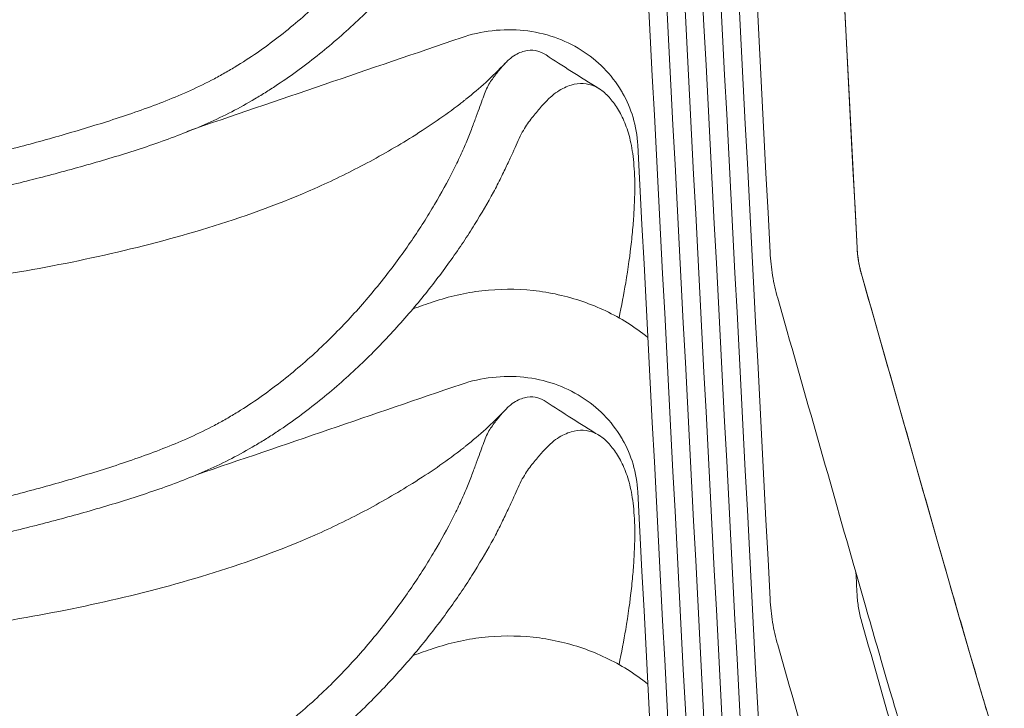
# Model space of a CAD drawing. Header units: centimetres. Extents: x -28 to 145, y -313 to 96.
# Tile 18 of 64: x 14 to 27, y -136 to -126. Entities that reach past the tile are written whole.
import ezdxf

# ---------------------------------------------------------------- set-up
doc = ezdxf.new("R2010")
doc.units = ezdxf.units.CM
doc.layers.add('Main lines', color=7, linetype='Continuous', lineweight=13, true_color=0x000000)
doc.layers.add('Predefinito', color=7, linetype='Continuous', true_color=0x000000)

# ---------------------------------------------------------------- blocks, each defined once
blk = doc.blocks.new('CB-298_Petal_Stacked_2D_Front')
at = {"layer": 'Main lines'}
blk.add_line((25.086, 69.172), (24.856, 73.569), dxfattribs=at)
blk.add_line((25.086, 69.172), (24.856, 73.569), dxfattribs=at)
blk.add_lwpolyline([(27.115, 62.011), (27.079, 62.118), (27.007, 62.354), (26.905, 62.691), (26.783, 63.101), (26.646, 63.57), (26.494, 64.09), (26.341, 64.622), (26.195, 65.129), (25.147, 68.808)], dxfattribs=at)
blk.add_lwpolyline([(27.115, 62.011), (27.079, 62.118), (27.007, 62.354), (26.905, 62.691), (26.783, 63.101), (26.646, 63.57), (26.494, 64.09), (26.341, 64.622), (26.195, 65.129), (25.147, 68.808)], dxfattribs=at)
for points in [[(23.263, 104.057), (23.871, 92.429), (24.478, 80.8), (25.086, 69.172)], [(23.888, 69.109), (23.28, 80.738), (22.672, 92.366), (22.065, 103.995)], [(23.888, 64.337), (23.28, 75.965), (22.672, 87.593), (22.065, 99.222)], [(23.888, 59.564), (23.28, 71.192), (22.672, 82.821), (22.065, 94.449)], [(23.888, 54.791), (23.28, 66.419), (22.672, 78.048), (22.065, 89.676)], [(23.888, 50.018), (23.28, 61.647), (22.672, 73.275), (22.065, 84.903)], [(23.888, 45.245), (23.28, 56.874), (22.672, 68.502), (22.065, 80.131)], [(23.888, 40.472), (23.28, 52.101), (22.672, 63.729), (22.065, 75.358)], [(19.632, 72.065), (18.371, 71.635), (17.111, 71.205), (15.85, 70.775)], [(21.528, 71.366), (21.267, 71.526), (21.03, 71.677), (20.8, 71.827)], [(23.888, 35.7), (23.28, 47.328), (22.672, 58.957), (22.065, 70.585)], [(25.068, 69.516), (25.069, 69.515), (25.069, 69.514), (25.07, 69.513)], [(25.147, 68.808), (25.496, 67.581), (25.846, 66.355), (26.195, 65.129)], [(18.968, 68.334), (19.06, 68.365), (19.153, 68.397), (19.245, 68.428)], [(25.041, 64.8), (24.692, 66.026), (24.342, 67.252), (23.993, 68.478)], [(19.632, 67.293), (18.416, 66.878), (17.2, 66.463), (15.984, 66.048)], [(21.528, 66.593), (21.267, 66.753), (21.03, 66.904), (20.8, 67.054)], [(23.888, 30.927), (23.28, 42.555), (22.672, 54.184), (22.065, 65.812)], [(25.07, 64.699), (25.075, 64.599), (25.081, 64.499), (25.086, 64.399)], [(25.147, 64.035), (25.496, 62.809), (25.846, 61.583), (26.195, 60.357)], [(18.968, 63.561), (19.061, 63.593), (19.153, 63.624), (19.245, 63.656)], [(25.041, 60.028), (24.692, 61.254), (24.342, 62.48), (23.993, 63.706)]]:
    blk.add_open_spline(points, degree=3, dxfattribs=at)
for points, knots in [([(0, 69.115), (0.49, 69.114), (0.98, 69.123), (1.957, 69.16), (2.446, 69.188), (3.178, 69.232), (3.422, 69.248), (3.91, 69.278), (4.155, 69.294), (4.887, 69.34), (5.375, 69.371), (6.107, 69.423), (6.351, 69.441), (6.839, 69.481), (7.083, 69.502), (7.814, 69.571), (8.3, 69.622), (9.271, 69.741), (9.756, 69.807), (10.481, 69.92), (10.722, 69.959), (11.204, 70.043), (11.445, 70.088), (11.925, 70.182), (12.165, 70.232), (12.643, 70.338), (12.88, 70.394), (13.354, 70.512), (13.59, 70.573), (14.06, 70.702), (14.294, 70.77), (14.76, 70.912), (14.992, 70.987), (15.45, 71.15), (15.678, 71.238), (16.012, 71.39), (16.123, 71.443), (16.286, 71.53), (16.34, 71.56), (16.447, 71.621), (16.5, 71.653), (16.76, 71.813), (16.956, 71.952), (17.329, 72.243), (17.507, 72.395), (17.761, 72.633), (17.844, 72.713), (18.005, 72.877), (18.083, 72.96), (18.309, 73.21), (18.45, 73.377), (18.713, 73.713), (18.836, 73.881), (19.007, 74.131), (19.062, 74.214), (19.167, 74.379), (19.217, 74.461), (19.359, 74.7), (19.443, 74.854), (19.554, 75.074), (19.588, 75.145), (19.636, 75.249), (19.652, 75.283), (19.681, 75.349), (19.695, 75.382), (19.735, 75.478), (19.759, 75.538), (19.801, 75.651), (19.82, 75.704), (19.856, 75.803), (19.873, 75.849), (19.904, 75.934), (19.919, 75.973), (19.946, 76.046), (19.959, 76.08), (19.985, 76.143), (19.999, 76.171), (20.029, 76.222), (20.044, 76.246), (20.077, 76.292), (20.093, 76.313), (20.142, 76.376), (20.174, 76.414), (20.217, 76.463), (20.229, 76.477), (20.241, 76.49)], [322.610066, 322.610066, 322.610066, 322.610066, 337.38222, 337.38222, 352.154375, 352.154375, 359.540452, 359.540452, 366.926529, 366.926529, 381.698684, 381.698684, 389.084761, 389.084761, 396.470839, 396.470839, 411.242993, 411.242993, 426.015148, 426.015148, 433.401225, 433.401225, 440.787302, 440.787302, 448.173379, 448.173379, 455.559457, 455.559457, 462.945534, 462.945534, 470.331611, 470.331611, 477.717688, 477.717688, 485.103766, 485.103766, 488.796804, 488.796804, 490.643324, 490.643324, 492.489843, 492.489843, 499.87592, 499.87592, 507.261997, 507.261997, 510.955036, 510.955036, 514.648075, 514.648075, 522.034152, 522.034152, 529.420229, 529.420229, 533.113268, 533.113268, 536.806306, 536.806306, 544.192384, 544.192384, 547.885422, 547.885422, 549.731942, 549.731942, 551.578461, 551.578461, 555.2715, 555.2715, 558.964538, 558.964538, 562.657577, 562.657577, 566.350616, 566.350616, 570.043654, 570.043654, 573.736693, 573.736693, 577.429731, 577.429731, 581.12277, 581.12277, 588.508847, 588.508847, 591.578861, 591.578861, 591.578861, 591.578861]), ([(0, 68.739), (0.486, 68.739), (0.971, 68.748), (1.941, 68.782), (2.426, 68.805), (3.152, 68.842), (3.395, 68.854), (3.879, 68.881), (4.121, 68.894), (4.605, 68.921), (4.848, 68.935), (5.332, 68.963), (5.574, 68.977), (6.058, 69.007), (6.3, 69.023), (6.784, 69.058), (7.026, 69.077), (7.752, 69.138), (8.235, 69.185), (9.199, 69.292), (9.681, 69.352), (10.401, 69.454), (10.641, 69.49), (11.119, 69.567), (11.359, 69.608), (11.836, 69.694), (12.075, 69.74), (12.551, 69.837), (12.788, 69.888), (13.26, 69.997), (13.495, 70.054), (13.964, 70.173), (14.197, 70.235), (14.662, 70.366), (14.894, 70.435), (15.353, 70.582), (15.581, 70.661), (15.918, 70.793), (16.03, 70.839), (16.251, 70.937), (16.361, 70.99), (16.577, 71.101), (16.684, 71.161), (16.843, 71.255), (16.896, 71.287), (16.999, 71.352), (17.05, 71.385), (17.202, 71.486), (17.3, 71.555), (17.493, 71.696), (17.587, 71.769), (17.863, 71.99), (18.039, 72.144), (18.292, 72.382), (18.374, 72.463), (18.535, 72.626), (18.613, 72.708), (18.841, 72.956), (18.984, 73.122), (19.251, 73.453), (19.376, 73.618), (19.551, 73.863), (19.607, 73.945), (19.715, 74.106), (19.766, 74.186), (19.912, 74.421), (19.999, 74.57), (20.112, 74.779), (20.147, 74.847), (20.194, 74.943), (20.209, 74.974), (20.239, 75.035), (20.253, 75.065), (20.293, 75.152), (20.318, 75.205), (20.364, 75.303), (20.385, 75.348), (20.423, 75.432), (20.441, 75.472), (20.478, 75.545), (20.497, 75.579), (20.535, 75.64), (20.555, 75.668), (20.596, 75.722), (20.617, 75.748), (20.678, 75.822), (20.717, 75.868), (20.769, 75.927), (20.785, 75.944), (20.8, 75.96)], [470.567293, 470.567293, 470.567293, 470.567293, 485.272521, 485.272521, 499.977749, 499.977749, 507.330363, 507.330363, 514.682977, 514.682977, 522.035591, 522.035591, 529.388205, 529.388205, 536.740819, 536.740819, 544.093433, 544.093433, 558.798661, 558.798661, 573.503888, 573.503888, 580.856502, 580.856502, 588.209116, 588.209116, 595.56173, 595.56173, 602.914344, 602.914344, 610.266958, 610.266958, 617.619572, 617.619572, 624.972186, 624.972186, 632.3248, 632.3248, 636.001107, 636.001107, 639.677414, 639.677414, 643.353721, 643.353721, 645.191874, 645.191874, 647.030028, 647.030028, 650.706335, 650.706335, 654.382642, 654.382642, 661.735256, 661.735256, 665.411563, 665.411563, 669.08787, 669.08787, 676.440484, 676.440484, 683.793098, 683.793098, 687.469405, 687.469405, 691.145712, 691.145712, 698.498326, 698.498326, 702.174633, 702.174633, 704.012786, 704.012786, 705.85094, 705.85094, 709.527247, 709.527247, 713.203554, 713.203554, 716.879861, 716.879861, 720.556167, 720.556167, 724.232474, 724.232474, 727.908781, 727.908781, 735.261395, 735.261395, 738.446643, 738.446643, 738.446643, 738.446643]), ([(22.065, 70.585), (22.058, 70.715), (22.036, 70.844), (21.999, 70.967), (21.964, 71.084), (21.916, 71.197), (21.855, 71.303), (21.85, 71.312), (21.845, 71.322), (21.84, 71.331), (21.772, 71.445), (21.689, 71.551), (21.595, 71.647), (21.502, 71.741), (21.398, 71.824), (21.284, 71.895), (21.17, 71.967), (21.046, 72.026), (20.916, 72.071), (20.781, 72.117), (20.64, 72.149), (20.496, 72.164), (20.351, 72.179), (20.203, 72.178), (20.056, 72.161), (19.912, 72.145), (19.77, 72.112), (19.632, 72.065)], [92.074453, 92.074453, 92.074453, 92.074453, 92.506662, 92.506662, 92.506662, 92.915154, 92.915154, 92.915154, 92.950068, 92.950068, 92.950068, 93.394051, 93.394051, 93.394051, 93.827255, 93.827255, 93.827255, 94.261583, 94.261583, 94.261583, 94.708811, 94.708811, 94.708811, 95.157101, 95.157101, 95.157101, 95.59429, 95.59429, 95.59429, 95.59429]), ([(20.8, 71.827), (20.764, 71.85), (20.727, 71.868), (20.641, 71.893), (20.593, 71.896), (20.515, 71.885), (20.489, 71.878), (20.434, 71.858), (20.406, 71.845), (20.35, 71.812), (20.321, 71.792), (20.275, 71.752), (20.259, 71.735), (20.241, 71.717)], [-0.012545, -0.012545, -0.012545, -0.012545, 12.394821, 12.394821, 27.166975, 27.166975, 34.553053, 34.553053, 41.93913, 41.93913, 49.325207, 49.325207, 53.64127, 53.64127, 53.64127, 53.64127]), ([(20.241, 71.717), (20.229, 71.704), (20.217, 71.69), (20.174, 71.641), (20.142, 71.603), (20.093, 71.54), (20.077, 71.519), (20.044, 71.473), (20.029, 71.449), (19.999, 71.398), (19.985, 71.37), (19.959, 71.308), (19.946, 71.274), (19.919, 71.2), (19.904, 71.161), (19.873, 71.076), (19.856, 71.031), (19.82, 70.932), (19.801, 70.878), (19.759, 70.765), (19.735, 70.705), (19.695, 70.609), (19.681, 70.576), (19.652, 70.51), (19.636, 70.476), (19.588, 70.372), (19.554, 70.301), (19.443, 70.081), (19.359, 69.927), (19.217, 69.688), (19.167, 69.606), (19.062, 69.442), (19.007, 69.358), (18.836, 69.108), (18.713, 68.94), (18.45, 68.605), (18.309, 68.437), (18.083, 68.188), (18.005, 68.105), (17.844, 67.941), (17.761, 67.86), (17.507, 67.622), (17.329, 67.47), (16.956, 67.179), (16.76, 67.04), (16.5, 66.88), (16.447, 66.849), (16.34, 66.787), (16.286, 66.757), (16.123, 66.671), (16.012, 66.617), (15.678, 66.466), (15.45, 66.378), (14.992, 66.214), (14.76, 66.139), (14.294, 65.997), (14.06, 65.93), (13.59, 65.801), (13.354, 65.739), (12.88, 65.621), (12.643, 65.565), (12.165, 65.46), (11.925, 65.41), (11.445, 65.315), (11.204, 65.271), (10.722, 65.187), (10.481, 65.147), (9.756, 65.034), (9.271, 64.968), (8.3, 64.85), (7.814, 64.798), (7.083, 64.729), (6.839, 64.708), (6.351, 64.668), (6.107, 64.65), (5.375, 64.598), (4.887, 64.567), (4.155, 64.521), (3.91, 64.505), (3.422, 64.475), (3.178, 64.46), (2.446, 64.415), (1.957, 64.387), (0.98, 64.35), (0.49, 64.341), (0, 64.342)], [53.64127, 53.64127, 53.64127, 53.64127, 56.711284, 56.711284, 64.097362, 64.097362, 67.7904, 67.7904, 71.483439, 71.483439, 75.176478, 75.176478, 78.869516, 78.869516, 82.562555, 82.562555, 86.255594, 86.255594, 89.948632, 89.948632, 93.641671, 93.641671, 95.48819, 95.48819, 97.334709, 97.334709, 101.027748, 101.027748, 108.413825, 108.413825, 112.106864, 112.106864, 115.799903, 115.799903, 123.18598, 123.18598, 130.572057, 130.572057, 134.265096, 134.265096, 137.958134, 137.958134, 145.344212, 145.344212, 152.730289, 152.730289, 154.576808, 154.576808, 156.423328, 156.423328, 160.116366, 160.116366, 167.502443, 167.502443, 174.888521, 174.888521, 182.274598, 182.274598, 189.660675, 189.660675, 197.046752, 197.046752, 204.43283, 204.43283, 211.818907, 211.818907, 219.204984, 219.204984, 233.977139, 233.977139, 248.749293, 248.749293, 256.135371, 256.135371, 263.521448, 263.521448, 278.293602, 278.293602, 285.67968, 285.67968, 293.065757, 293.065757, 307.837911, 307.837911, 322.610066, 322.610066, 322.610066, 322.610066]), ([(20.241, 71.717), (20.049, 71.514), (19.892, 71.374), (19.696, 71.217), (19.686, 71.21), (19.676, 71.202), (19.649, 71.18), (19.631, 71.166), (19.613, 71.152), (19.405, 70.992), (19.199, 70.852), (18.96, 70.702), (18.748, 70.569), (18.515, 70.435), (18.07, 70.201), (17.844, 70.092), (17.614, 69.99), (17.162, 69.79), (16.699, 69.622), (16.227, 69.474), (15.759, 69.328), (15.286, 69.203), (14.808, 69.093), (13.853, 68.875), (12.883, 68.721), (11.909, 68.607), (11.684, 68.58), (11.458, 68.556), (11.231, 68.533), (10.477, 68.459), (9.719, 68.406), (8.962, 68.368), (7.967, 68.318), (6.984, 68.293), (5.988, 68.284), (5.49, 68.28), (4.992, 68.279), (4.495, 68.28), (3.997, 68.28), (3.498, 68.284), (3, 68.291), (2.5, 68.297), (2.001, 68.303), (1.501, 68.309), (1.001, 68.315), (0.501, 68.322), (0, 68.322)], [-21.334745, -21.334745, -21.334745, -21.334745, -20.539842, -20.539842, -20.539842, -20.498373, -20.498373, -20.424135, -20.424135, -20.424135, -19.598631, -19.598631, -19.598631, -18.834779, -18.834779, -18.071679, -18.071679, -18.071679, -16.589979, -16.589979, -16.589979, -15.117521, -15.117521, -15.117521, -12.172531, -12.172531, -12.172531, -11.489667, -11.489667, -11.489667, -9.211857, -9.211857, -9.211857, -6.234192, -6.234192, -6.234192, -4.738971, -4.738971, -4.738971, -3.242263, -3.242263, -3.242263, -1.743138, -1.743138, -1.743138, -0.240844, -0.240844, -0.240844, -0.240844]), ([(20.8, 71.187), (20.819, 71.208), (20.839, 71.227), (20.891, 71.274), (20.924, 71.3), (20.989, 71.343), (21.022, 71.361), (21.084, 71.391), (21.115, 71.403), (21.204, 71.43), (21.26, 71.437), (21.367, 71.431), (21.418, 71.419), (21.488, 71.389), (21.508, 71.378), (21.528, 71.366)], [738.446643, 738.446643, 738.446643, 738.446643, 742.614009, 742.614009, 749.966623, 749.966623, 757.319237, 757.319237, 764.671851, 764.671851, 779.377079, 779.377079, 794.082307, 794.082307, 800.484859, 800.484859, 800.484859, 800.484859]), ([(21.528, 71.366), (21.531, 71.364), (21.534, 71.362), (21.56, 71.345), (21.582, 71.328), (21.648, 71.271), (21.689, 71.226), (21.767, 71.122), (21.804, 71.063), (21.871, 70.933), (21.901, 70.861), (21.952, 70.699), (21.973, 70.609), (22.004, 70.406), (22.015, 70.293), (22.025, 70.041), (22.023, 69.902), (22.013, 69.675), (22.008, 69.596), (21.995, 69.431), (21.987, 69.345), (21.958, 69.079), (21.932, 68.891), (21.872, 68.536), (21.842, 68.375), (21.806, 68.208)], [800.484859, 800.484859, 800.484859, 800.484859, 801.434921, 801.434921, 808.787535, 808.787535, 823.492763, 823.492763, 838.197991, 838.197991, 852.903219, 852.903219, 867.608447, 867.608447, 882.313674, 882.313674, 897.018902, 897.018902, 904.371516, 904.371516, 911.72413, 911.72413, 926.429358, 926.429358, 937.83915, 937.83915, 937.83915, 937.83915]), ([(0, 63.967), (0.486, 63.966), (0.971, 63.976), (1.941, 64.009), (2.426, 64.032), (3.152, 64.069), (3.395, 64.081), (3.879, 64.108), (4.121, 64.121), (4.605, 64.148), (4.848, 64.162), (5.332, 64.19), (5.574, 64.204), (6.058, 64.235), (6.3, 64.251), (6.784, 64.285), (7.026, 64.304), (7.752, 64.365), (8.235, 64.412), (9.199, 64.519), (9.681, 64.579), (10.401, 64.681), (10.641, 64.718), (11.119, 64.794), (11.359, 64.835), (11.836, 64.921), (12.075, 64.967), (12.551, 65.064), (12.788, 65.115), (13.26, 65.224), (13.495, 65.281), (13.964, 65.4), (14.197, 65.462), (14.662, 65.593), (14.894, 65.662), (15.353, 65.81), (15.581, 65.888), (15.918, 66.02), (16.03, 66.066), (16.251, 66.164), (16.361, 66.217), (16.577, 66.329), (16.684, 66.388), (16.843, 66.482), (16.896, 66.514), (16.999, 66.579), (17.05, 66.612), (17.202, 66.713), (17.3, 66.782), (17.493, 66.923), (17.587, 66.996), (17.863, 67.217), (18.039, 67.371), (18.292, 67.609), (18.374, 67.69), (18.535, 67.853), (18.613, 67.936), (18.841, 68.183), (18.984, 68.349), (19.251, 68.68), (19.376, 68.845), (19.551, 69.09), (19.607, 69.172), (19.715, 69.333), (19.766, 69.413), (19.912, 69.648), (19.999, 69.797), (20.112, 70.006), (20.147, 70.074), (20.194, 70.17), (20.209, 70.201), (20.239, 70.263), (20.253, 70.292), (20.293, 70.379), (20.318, 70.432), (20.364, 70.53), (20.385, 70.575), (20.423, 70.659), (20.441, 70.699), (20.478, 70.772), (20.497, 70.806), (20.535, 70.868), (20.555, 70.896), (20.596, 70.949), (20.617, 70.975), (20.678, 71.049), (20.717, 71.095), (20.769, 71.154), (20.785, 71.171), (20.8, 71.187)], [470.567293, 470.567293, 470.567293, 470.567293, 485.272521, 485.272521, 499.977749, 499.977749, 507.330363, 507.330363, 514.682977, 514.682977, 522.035591, 522.035591, 529.388205, 529.388205, 536.740819, 536.740819, 544.093433, 544.093433, 558.798661, 558.798661, 573.503888, 573.503888, 580.856502, 580.856502, 588.209116, 588.209116, 595.56173, 595.56173, 602.914344, 602.914344, 610.266958, 610.266958, 617.619572, 617.619572, 624.972186, 624.972186, 632.3248, 632.3248, 636.001107, 636.001107, 639.677414, 639.677414, 643.353721, 643.353721, 645.191874, 645.191874, 647.030028, 647.030028, 650.706335, 650.706335, 654.382642, 654.382642, 661.735256, 661.735256, 665.411563, 665.411563, 669.08787, 669.08787, 676.440484, 676.440484, 683.793098, 683.793098, 687.469405, 687.469405, 691.145712, 691.145712, 698.498326, 698.498326, 702.174633, 702.174633, 704.012786, 704.012786, 705.85094, 705.85094, 709.527247, 709.527247, 713.203554, 713.203554, 716.879861, 716.879861, 720.556167, 720.556167, 724.232474, 724.232474, 727.908781, 727.908781, 735.261395, 735.261395, 738.446643, 738.446643, 738.446643, 738.446643]), ([(23.993, 68.478), (23.963, 68.581), (23.94, 68.686), (23.922, 68.791), (23.905, 68.896), (23.893, 69.003), (23.888, 69.109)], [54.5123841, 54.5123841, 54.5123841, 54.5123841, 54.8446217, 54.8446217, 54.8446217, 55.1768202, 55.1768202, 55.1768202, 55.1768202]), ([(25.086, 69.172), (25.089, 69.11), (25.096, 69.049), (25.106, 68.988), (25.116, 68.927), (25.13, 68.867), (25.147, 68.808)], [46.5527812, 46.5527812, 46.5527812, 46.5527812, 46.7573903, 46.7573903, 46.7573903, 46.9619857, 46.9619857, 46.9619857, 46.9619857]), ([(19.245, 68.428), (19.463, 68.503), (19.689, 68.554), (19.917, 68.58), (20.152, 68.608), (20.389, 68.609), (20.622, 68.584), (20.856, 68.56), (21.086, 68.508), (21.307, 68.432), (21.523, 68.358), (21.729, 68.26), (21.921, 68.14), (22.019, 68.078), (22.113, 68.011), (22.203, 67.939)], [3.997716, 3.997716, 3.997716, 3.997716, 4.690167, 4.690167, 4.690167, 5.402307, 5.402307, 5.402307, 6.116269, 6.116269, 6.116269, 6.81371, 6.81371, 6.81371, 7.170955, 7.170955, 7.170955, 7.170955]), ([(22.065, 65.812), (22.058, 65.942), (22.036, 66.071), (21.999, 66.195), (21.964, 66.312), (21.916, 66.424), (21.855, 66.531), (21.85, 66.54), (21.845, 66.549), (21.84, 66.558), (21.772, 66.672), (21.689, 66.778), (21.595, 66.874), (21.502, 66.968), (21.398, 67.051), (21.284, 67.122), (21.17, 67.194), (21.046, 67.253), (20.916, 67.298), (20.781, 67.344), (20.64, 67.376), (20.496, 67.391), (20.351, 67.406), (20.203, 67.406), (20.056, 67.388), (19.912, 67.372), (19.77, 67.34), (19.632, 67.293)], [92.074453, 92.074453, 92.074453, 92.074453, 92.506662, 92.506662, 92.506662, 92.915154, 92.915154, 92.915154, 92.950068, 92.950068, 92.950068, 93.394051, 93.394051, 93.394051, 93.827255, 93.827255, 93.827255, 94.261583, 94.261583, 94.261583, 94.708811, 94.708811, 94.708811, 95.157101, 95.157101, 95.157101, 95.59429, 95.59429, 95.59429, 95.59429]), ([(20.8, 67.054), (20.764, 67.077), (20.727, 67.095), (20.641, 67.12), (20.593, 67.124), (20.515, 67.112), (20.489, 67.105), (20.434, 67.085), (20.406, 67.073), (20.35, 67.039), (20.321, 67.019), (20.275, 66.979), (20.259, 66.962), (20.241, 66.944)], [-0.012545, -0.012545, -0.012545, -0.012545, 12.394821, 12.394821, 27.166975, 27.166975, 34.553053, 34.553053, 41.93913, 41.93913, 49.325207, 49.325207, 53.64127, 53.64127, 53.64127, 53.64127]), ([(20.241, 66.944), (20.229, 66.931), (20.217, 66.918), (20.174, 66.868), (20.142, 66.83), (20.093, 66.768), (20.077, 66.746), (20.044, 66.7), (20.029, 66.677), (19.999, 66.625), (19.985, 66.597), (19.959, 66.535), (19.946, 66.501), (19.919, 66.427), (19.904, 66.388), (19.873, 66.303), (19.856, 66.258), (19.82, 66.159), (19.801, 66.106), (19.759, 65.992), (19.735, 65.932), (19.695, 65.836), (19.681, 65.804), (19.652, 65.737), (19.636, 65.703), (19.588, 65.599), (19.554, 65.528), (19.443, 65.308), (19.359, 65.154), (19.217, 64.915), (19.167, 64.834), (19.062, 64.669), (19.007, 64.585), (18.836, 64.335), (18.713, 64.167), (18.45, 63.832), (18.309, 63.664), (18.083, 63.415), (18.005, 63.332), (17.844, 63.168), (17.761, 63.087), (17.507, 62.849), (17.329, 62.697), (16.956, 62.406), (16.76, 62.268), (16.5, 62.107), (16.447, 62.076), (16.34, 62.014), (16.286, 61.984), (16.123, 61.898), (16.012, 61.844), (15.678, 61.693), (15.45, 61.605), (14.992, 61.442), (14.76, 61.366), (14.294, 61.224), (14.06, 61.157), (13.59, 61.028), (13.354, 60.966), (12.88, 60.848), (12.643, 60.793), (12.165, 60.687), (11.925, 60.637), (11.445, 60.542), (11.204, 60.498), (10.722, 60.414), (10.481, 60.374), (9.756, 60.262), (9.271, 60.195), (8.3, 60.077), (7.814, 60.025), (7.083, 59.956), (6.839, 59.935), (6.351, 59.895), (6.107, 59.877), (5.375, 59.825), (4.887, 59.794), (4.155, 59.748), (3.91, 59.733), (3.422, 59.702), (3.178, 59.687), (2.446, 59.642), (1.957, 59.614), (0.98, 59.577), (0.49, 59.569), (0, 59.569)], [53.64127, 53.64127, 53.64127, 53.64127, 56.711284, 56.711284, 64.097362, 64.097362, 67.7904, 67.7904, 71.483439, 71.483439, 75.176478, 75.176478, 78.869516, 78.869516, 82.562555, 82.562555, 86.255594, 86.255594, 89.948632, 89.948632, 93.641671, 93.641671, 95.48819, 95.48819, 97.334709, 97.334709, 101.027748, 101.027748, 108.413825, 108.413825, 112.106864, 112.106864, 115.799903, 115.799903, 123.18598, 123.18598, 130.572057, 130.572057, 134.265096, 134.265096, 137.958134, 137.958134, 145.344212, 145.344212, 152.730289, 152.730289, 154.576808, 154.576808, 156.423328, 156.423328, 160.116366, 160.116366, 167.502443, 167.502443, 174.888521, 174.888521, 182.274598, 182.274598, 189.660675, 189.660675, 197.046752, 197.046752, 204.43283, 204.43283, 211.818907, 211.818907, 219.204984, 219.204984, 233.977139, 233.977139, 248.749293, 248.749293, 256.135371, 256.135371, 263.521448, 263.521448, 278.293602, 278.293602, 285.67968, 285.67968, 293.065757, 293.065757, 307.837911, 307.837911, 322.610066, 322.610066, 322.610066, 322.610066]), ([(0, 63.549), (0.501, 63.549), (1.001, 63.543), (1.501, 63.536), (2.001, 63.53), (2.5, 63.524), (3, 63.518), (3.498, 63.512), (3.997, 63.507), (4.495, 63.507), (4.992, 63.506), (5.49, 63.507), (5.988, 63.512), (6.984, 63.521), (7.967, 63.545), (8.962, 63.595), (9.719, 63.633), (10.477, 63.686), (11.231, 63.761), (11.458, 63.783), (11.684, 63.807), (11.909, 63.834), (12.883, 63.948), (13.853, 64.102), (14.808, 64.32), (15.286, 64.43), (15.759, 64.555), (16.227, 64.702), (16.699, 64.849), (17.162, 65.017), (17.614, 65.217), (17.844, 65.319), (18.07, 65.428), (18.515, 65.663), (18.748, 65.797), (18.96, 65.93), (19.199, 66.079), (19.405, 66.219), (19.613, 66.38), (19.631, 66.393), (19.649, 66.407), (19.676, 66.429), (19.686, 66.437), (19.696, 66.445), (19.892, 66.601), (20.049, 66.741), (20.241, 66.944)], [-0.240844, -0.240844, -0.240844, -0.240844, 1.261451, 1.261451, 1.261451, 2.760576, 2.760576, 2.760576, 4.257284, 4.257284, 4.257284, 5.752505, 5.752505, 5.752505, 8.73017, 8.73017, 8.73017, 11.00798, 11.00798, 11.00798, 11.690844, 11.690844, 11.690844, 14.635834, 14.635834, 14.635834, 16.108292, 16.108292, 16.108292, 17.589992, 17.589992, 17.589992, 18.353092, 18.353092, 19.116944, 19.116944, 19.116944, 19.942448, 19.942448, 19.942448, 20.016686, 20.016686, 20.058155, 20.058155, 20.058155, 20.853058, 20.853058, 20.853058, 20.853058]), ([(21.528, 66.593), (21.508, 66.606), (21.488, 66.616), (21.418, 66.646), (21.367, 66.658), (21.26, 66.664), (21.204, 66.657), (21.115, 66.63), (21.084, 66.618), (21.022, 66.588), (20.989, 66.57), (20.924, 66.527), (20.891, 66.502), (20.839, 66.454), (20.819, 66.435), (20.8, 66.414)], [140.649727, 140.649727, 140.649727, 140.649727, 147.052279, 147.052279, 161.757507, 161.757507, 176.462735, 176.462735, 183.815349, 183.815349, 191.167963, 191.167963, 198.520577, 198.520577, 202.687943, 202.687943, 202.687943, 202.687943]), ([(21.806, 63.435), (21.842, 63.602), (21.872, 63.764), (21.932, 64.118), (21.958, 64.307), (21.987, 64.572), (21.995, 64.658), (22.008, 64.823), (22.013, 64.902), (22.023, 65.13), (22.025, 65.269), (22.015, 65.52), (22.004, 65.633), (21.973, 65.836), (21.952, 65.926), (21.901, 66.088), (21.871, 66.16), (21.804, 66.29), (21.767, 66.349), (21.689, 66.453), (21.648, 66.499), (21.582, 66.556), (21.56, 66.573), (21.534, 66.589), (21.531, 66.591), (21.528, 66.593)], [3.295436, 3.295436, 3.295436, 3.295436, 14.705228, 14.705228, 29.410456, 29.410456, 36.76307, 36.76307, 44.115684, 44.115684, 58.820912, 58.820912, 73.52614, 73.52614, 88.231367, 88.231367, 102.936595, 102.936595, 117.641823, 117.641823, 132.347051, 132.347051, 139.699665, 139.699665, 140.649727, 140.649727, 140.649727, 140.649727]), ([(20.8, 66.414), (20.785, 66.398), (20.769, 66.381), (20.717, 66.322), (20.678, 66.276), (20.617, 66.202), (20.596, 66.176), (20.555, 66.123), (20.535, 66.095), (20.497, 66.033), (20.478, 66), (20.441, 65.926), (20.423, 65.886), (20.385, 65.802), (20.364, 65.758), (20.318, 65.66), (20.293, 65.606), (20.253, 65.52), (20.239, 65.49), (20.209, 65.429), (20.194, 65.397), (20.147, 65.301), (20.112, 65.234), (19.999, 65.024), (19.912, 64.875), (19.766, 64.64), (19.715, 64.56), (19.607, 64.399), (19.551, 64.318), (19.376, 64.072), (19.251, 63.907), (18.984, 63.576), (18.841, 63.41), (18.613, 63.163), (18.535, 63.08), (18.374, 62.917), (18.292, 62.836), (18.039, 62.598), (17.863, 62.445), (17.587, 62.223), (17.493, 62.151), (17.3, 62.009), (17.202, 61.94), (17.05, 61.839), (16.999, 61.806), (16.896, 61.741), (16.843, 61.709), (16.684, 61.615), (16.577, 61.556), (16.361, 61.444), (16.251, 61.392), (16.03, 61.293), (15.918, 61.247), (15.581, 61.116), (15.353, 61.037), (14.894, 60.889), (14.662, 60.82), (14.197, 60.69), (13.964, 60.627), (13.495, 60.508), (13.26, 60.451), (12.788, 60.343), (12.551, 60.291), (12.075, 60.194), (11.836, 60.148), (11.359, 60.062), (11.119, 60.022), (10.641, 59.945), (10.401, 59.909), (9.681, 59.806), (9.199, 59.746), (8.235, 59.639), (7.752, 59.593), (7.026, 59.532), (6.784, 59.513), (6.3, 59.478), (6.058, 59.462), (5.574, 59.431), (5.332, 59.417), (4.848, 59.389), (4.605, 59.376), (4.121, 59.348), (3.879, 59.335), (3.395, 59.309), (3.152, 59.296), (2.426, 59.259), (1.941, 59.236), (0.971, 59.203), (0.486, 59.193), (0, 59.194)], [202.687943, 202.687943, 202.687943, 202.687943, 205.873191, 205.873191, 213.225805, 213.225805, 216.902112, 216.902112, 220.578419, 220.578419, 224.254726, 224.254726, 227.931033, 227.931033, 231.60734, 231.60734, 235.283647, 235.283647, 237.1218, 237.1218, 238.959954, 238.959954, 242.63626, 242.63626, 249.988874, 249.988874, 253.665181, 253.665181, 257.341488, 257.341488, 264.694102, 264.694102, 272.046716, 272.046716, 275.723023, 275.723023, 279.39933, 279.39933, 286.751944, 286.751944, 290.428251, 290.428251, 294.104558, 294.104558, 295.942712, 295.942712, 297.780865, 297.780865, 301.457172, 301.457172, 305.133479, 305.133479, 308.809786, 308.809786, 316.1624, 316.1624, 323.515014, 323.515014, 330.867628, 330.867628, 338.220242, 338.220242, 345.572856, 345.572856, 352.92547, 352.92547, 360.278084, 360.278084, 367.630698, 367.630698, 382.335926, 382.335926, 397.041154, 397.041154, 404.393767, 404.393767, 411.746381, 411.746381, 419.098995, 419.098995, 426.451609, 426.451609, 433.804223, 433.804223, 441.156837, 441.156837, 455.862065, 455.862065, 470.567293, 470.567293, 470.567293, 470.567293]), ([(26.195, 65.129), (26.242, 64.965), (26.291, 64.795), (26.341, 64.622), (26.391, 64.445), (26.443, 64.266), (26.494, 64.09), (26.546, 63.913), (26.596, 63.738), (26.646, 63.57), (26.693, 63.406), (26.74, 63.249), (26.783, 63.101), (26.827, 62.953), (26.868, 62.815), (26.905, 62.691), (26.943, 62.563), (26.977, 62.45), (27.007, 62.354), (27.036, 62.258), (27.061, 62.178), (27.079, 62.118), (27.098, 62.06), (27.112, 62.02), (27.115, 62.011)], [51.00637, 51.00637, 51.00637, 51.00637, 51.549488, 51.549488, 51.549488, 52.106105, 52.106105, 52.106105, 52.662689, 52.662689, 52.662689, 53.205672, 53.205672, 53.205672, 53.748488, 53.748488, 53.748488, 54.304431, 54.304431, 54.304431, 54.859494, 54.859494, 54.859494, 55.409995, 55.409995, 55.409995, 55.409995]), ([(25.957, 61.689), (25.951, 61.706), (25.945, 61.727), (25.935, 61.757), (25.914, 61.823), (25.889, 61.906), (25.858, 62.006), (25.828, 62.105), (25.793, 62.22), (25.755, 62.349), (25.717, 62.475), (25.676, 62.614), (25.632, 62.763), (25.588, 62.912), (25.541, 63.07), (25.493, 63.235), (25.444, 63.404), (25.393, 63.579), (25.342, 63.757), (25.29, 63.934), (25.238, 64.114), (25.187, 64.291), (25.137, 64.464), (25.088, 64.635), (25.041, 64.8)], [46.386972, 46.386972, 46.386972, 46.386972, 46.595457, 46.595457, 46.595457, 47.15569, 47.15569, 47.15569, 47.714999, 47.714999, 47.714999, 48.260423, 48.260423, 48.260423, 48.805602, 48.805602, 48.805602, 49.364257, 49.364257, 49.364257, 49.922873, 49.922873, 49.922873, 50.468, 50.468, 50.468, 50.468]), ([(23.993, 63.706), (23.963, 63.808), (23.94, 63.913), (23.922, 64.018), (23.905, 64.123), (23.893, 64.23), (23.888, 64.337)], [54.5123841, 54.5123841, 54.5123841, 54.5123841, 54.8446217, 54.8446217, 54.8446217, 55.1768202, 55.1768202, 55.1768202, 55.1768202]), ([(25.086, 64.399), (25.089, 64.337), (25.096, 64.276), (25.106, 64.215), (25.116, 64.154), (25.13, 64.094), (25.147, 64.035)], [36.8976324, 36.8976324, 36.8976324, 36.8976324, 37.1022415, 37.1022415, 37.1022415, 37.3068369, 37.3068369, 37.3068369, 37.3068369]), ([(19.245, 63.656), (19.463, 63.73), (19.689, 63.781), (19.917, 63.808), (20.152, 63.835), (20.389, 63.836), (20.622, 63.812), (20.856, 63.787), (21.086, 63.736), (21.307, 63.66), (21.523, 63.585), (21.729, 63.487), (21.921, 63.367), (22.019, 63.306), (22.113, 63.239), (22.203, 63.166)], [3.997716, 3.997716, 3.997716, 3.997716, 4.690167, 4.690167, 4.690167, 5.402307, 5.402307, 5.402307, 6.116269, 6.116269, 6.116269, 6.81371, 6.81371, 6.81371, 7.170955, 7.170955, 7.170955, 7.170955])]:
    blk.add_open_spline(points, degree=3, knots=knots, dxfattribs=at)
for points, weights in [([(25.106, 68.988), (25.091, 69.079), (25.086, 69.172)], [1, 0.998412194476, 1]), ([(25.106, 68.988), (25.091, 69.079), (25.086, 69.172)], [1, 0.998412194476, 1]), ([(25.147, 68.808), (25.121, 68.897), (25.106, 68.988)], [1, 0.998407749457, 1]), ([(25.147, 68.808), (25.121, 68.897), (25.106, 68.988)], [1, 0.998407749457, 1])]:
    blk.add_rational_spline(points, weights, degree=2, dxfattribs=at)

msp = doc.modelspace()

# ---------------------------------------------------------------- block references
at = {"layer": 'Predefinito'}
msp.add_blockref('CB-298_Petal_Stacked_2D_Front', (0, -198.658), dxfattribs=at)

doc.saveas('drawing.dxf')
